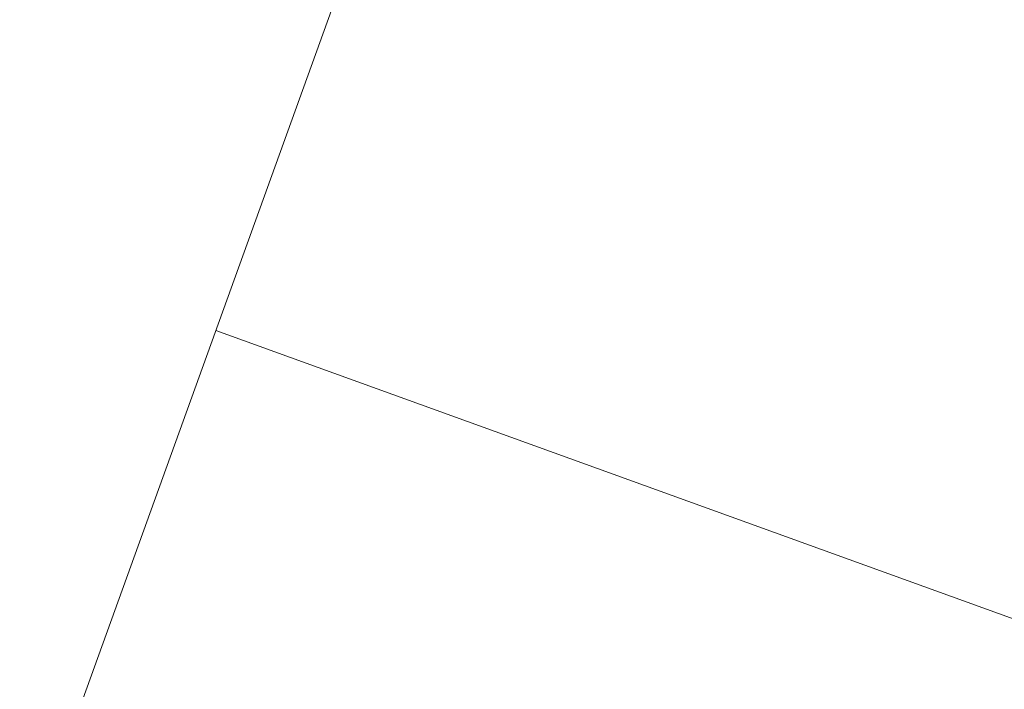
# Model space of a CAD drawing. Header units: metres. Extents: x 136266 to 136452, y 453403 to 453560.
# Tile 91 of 133: x 136417.98 to 136422.08, y 453488.45 to 453491.23. Entities that reach past the tile are written whole.
import ezdxf

# ---------------------------------------------------------------- set-up
doc = ezdxf.new("R2010")
doc.units = ezdxf.units.M
doc.layers.add('C-PRKG', color=70, linetype='Continuous', lineweight=5)

# ---------------------------------------------------------------- blocks, each defined once
blk = doc.blocks.new('859-DO-0010 29-09-2022')
at = {"layer": 'C-PRKG'}
for p, q in [((135388.6313035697, 84056.3818131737), (134939.5808095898, 88835.33082460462)), ((135164.1060565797, 86445.85631888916), (140271.6078125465, 86925.77903433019))]:
    blk.add_line(p, q, dxfattribs=at)

msp = doc.modelspace()

# ---------------------------------------------------------------- block references
at = {"xscale": 0.001, "yscale": 0.001, "zscale": 0.001, "rotation": 334.7650131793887}
msp.add_blockref('859-DO-0010 29-09-2022', (136259.6791283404, 453469.3710543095), dxfattribs=at)

doc.saveas('drawing.dxf')
